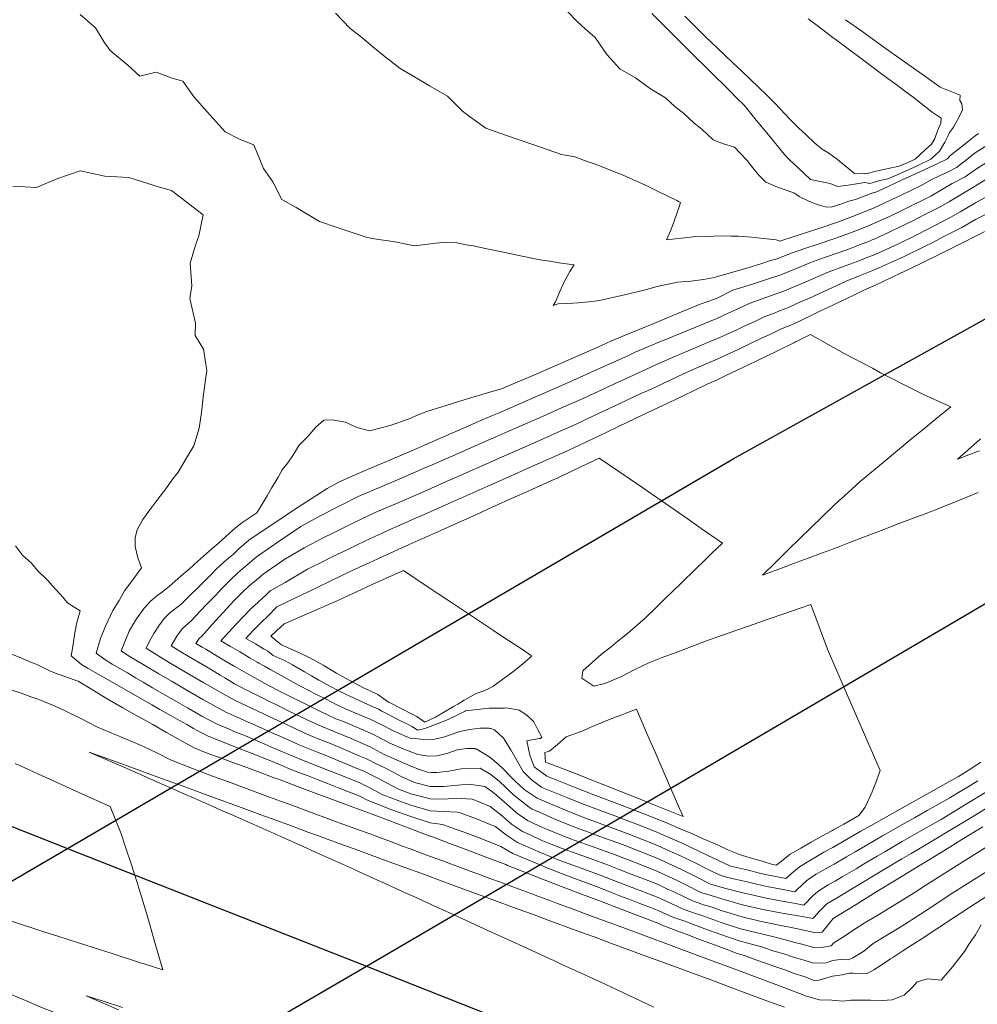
# Model space of a CAD drawing. Header units: inches. Extents: x 11351264 to 11356330, y 6702313 to 6706468.
# Tile 156 of 160: x 11355916 to 11356185, y 6705622 to 6705899. Entities that reach past the tile are written whole.
import ezdxf

# ---------------------------------------------------------------- set-up
doc = ezdxf.new("R2010")
doc.units = ezdxf.units.IN
doc.header["$MEASUREMENT"] = 0
doc.layers.add('Shumate_Contours_clip1', color=7, linetype='Continuous', lineweight=0)
doc.layers.add('Shumate_Streets_clip1', color=7, linetype='Continuous')

msp = doc.modelspace()

# ---------------------------------------------------------------- linework, layer by layer
at = {"layer": 'Shumate_Contours_clip1'}
for points, elevation in [([(11355932.57, 6705900.33), (11355936.81, 6705896.53), (11355939.32, 6705892.52), (11355940.99, 6705890.2), (11355945.93, 6705886.05), (11355949.31, 6705883.03), (11355953.93, 6705884.13), (11355958.36, 6705882.41), (11355961.38, 6705881.61), (11355964.61, 6705877.13), (11355968.18, 6705872.96), (11355973.29, 6705867.39), (11355977.27, 6705865.29), (11355981.35, 6705863.72), (11355984.1, 6705857.01), (11355986.63, 6705853.35), (11355989.18, 6705848.35), (11355993.23, 6705846.09), (11355999.82, 6705842.19), (11356004.75, 6705840.49), (11356013.19, 6705837.7), (11356015.76, 6705837.19), (11356020.44, 6705836.52), (11356026.44, 6705835.29), (11356030.26, 6705835.78), (11356032.39, 6705836.12), (11356035.83, 6705836.33), (11356038.35, 6705836.14), (11356040.99, 6705835.61), (11356043.06, 6705835.31), (11356046.77, 6705834.49), (11356051, 6705833.68), (11356056.77, 6705832.38), (11356059.88, 6705831.74), (11356062.36, 6705831.28), (11356064.52, 6705830.98), (11356067.66, 6705830.47), (11356071.32, 6705830.03), (11356070.13, 6705828.16), (11356068.64, 6705825.41), (11356067.35, 6705822.51), (11356066.11, 6705819.57), (11356065.41, 6705818.58), (11356066.84, 6705819.02), (11356069.51, 6705819.15), (11356072.48, 6705819.36), (11356075.45, 6705819.62), (11356078.42, 6705819.95), (11356085.52, 6705821.56), (11356090.97, 6705822.9), (11356094.64, 6705823.9), (11356100.35, 6705825.13), (11356104.11, 6705825.37), (11356107.66, 6705825.83), (11356110.75, 6705826.42), (11356111.28, 6705826.6), (11356111.35, 6705826.63), (11356115.58, 6705827.81), (11356119.84, 6705829.05), (11356124.1, 6705830.34), (11356126.26, 6705831.07), (11356128.34, 6705831.68), (11356132.27, 6705833.23), (11356134.54, 6705833.99), (11356136.45, 6705834.67), (11356139.37, 6705835.63), (11356145.14, 6705837.59), (11356150.47, 6705839.53), (11356153.11, 6705840.6), (11356155.69, 6705841.65), (11356160.11, 6705843.66), (11356163.43, 6705845.28), (11356166.62, 6705846.83), (11356169.49, 6705848.28), (11356171.5, 6705849.31), (11356175.05, 6705851.35), (11356177.51, 6705852.85), (11356181.22, 6705854.72), (11356184.05, 6705856.77), (11356189.85, 6705860.46)], 1376), ([(11356004.27, 6705900.72), (11356008.37, 6705896.41), (11356011.08, 6705894.29), (11356015.21, 6705890.89), (11356017.79, 6705888.78), (11356022.47, 6705885.1), (11356026.91, 6705882.5), (11356030.72, 6705880.23), (11356035.74, 6705877.34), (11356039.94, 6705873.15), (11356041.96, 6705871.7), (11356046.52, 6705868.4), (11356052.03, 6705866.45), (11356060.05, 6705863.72), (11356067.77, 6705861.02), (11356071.51, 6705860.31), (11356074.27, 6705859.26), (11356078.23, 6705857.88), (11356080.84, 6705856.82), (11356085.11, 6705855.14), (11356091.37, 6705852.4), (11356094.61, 6705850.82), (11356100.16, 6705848.1), (11356100.69, 6705847.75), (11356101.18, 6705847.54), (11356100.95, 6705846.56), (11356099.47, 6705842.24), (11356098.48, 6705839.76), (11356097.25, 6705836.98), (11356102.3, 6705837.6), (11356106.27, 6705838.05), (11356108.26, 6705837.92), (11356112.85, 6705838.1), (11356115.38, 6705838.07), (11356117.49, 6705838.07), (11356121.2, 6705837.77), (11356127.13, 6705837.14), (11356128.1, 6705837.06), (11356129.08, 6705836.62), (11356133.14, 6705837.93), (11356136.88, 6705839.14), (11356141.77, 6705840.75), (11356146.61, 6705842.4), (11356151.18, 6705844.22), (11356155.61, 6705846), (11356158.23, 6705847.21), (11356160.6, 6705848.31), (11356163.22, 6705849.53), (11356168.63, 6705852.2), (11356171.6, 6705853.86), (11356174.13, 6705855.1), (11356176.19, 6705856.05), (11356178.79, 6705857.3), (11356180.82, 6705858.91), (11356184.04, 6705861.43), (11356186.79, 6705863.25)], 1374), ([(11356069.24, 6705901.3), (11356072.2, 6705898.37), (11356074.45, 6705896.32), (11356077.26, 6705893.83), (11356080.54, 6705889.1), (11356084.21, 6705885.03), (11356088.58, 6705882.51), (11356092.76, 6705879.47), (11356097.02, 6705876.88), (11356099.73, 6705874.4), (11356102.08, 6705872.58), (11356105.08, 6705869.8), (11356107.17, 6705868.13), (11356110.39, 6705865.12), (11356113.34, 6705863.95), (11356116.39, 6705863), (11356118.02, 6705861.36), (11356119.92, 6705859.34), (11356121.58, 6705857.23), (11356123.09, 6705855.26), (11356125.16, 6705853.17), (11356128.49, 6705851.81), (11356130.87, 6705850.94), (11356133.23, 6705850.09), (11356134.56, 6705849.15), (11356137.45, 6705847.8), (11356139.89, 6705846.82), (11356141.83, 6705846.32), (11356143.5, 6705846.2), (11356146.51, 6705847.1), (11356148.55, 6705847.83), (11356150.34, 6705848.37), (11356153.11, 6705849.39), (11356155.24, 6705850.19), (11356155.43, 6705850.19), (11356155.89, 6705850.33), (11356158.49, 6705851.52), (11356161.11, 6705852.73), (11356163.72, 6705853.94), (11356165.98, 6705854.99), (11356168.6, 6705856.21), (11356170.86, 6705857.25), (11356173.48, 6705858.47), (11356176.07, 6705859.69), (11356176.3, 6705859.89), (11356176.8, 6705860.48), (11356179.92, 6705862.91), (11356182.16, 6705864.74), (11356184.03, 6705866.25), (11356184.93, 6705866.88)], 1372), ([(11356093.16, 6705900.57), (11356096.45, 6705897.29), (11356099.33, 6705894.42), (11356104.34, 6705889.44), (11356109.36, 6705884.45), (11356115.03, 6705878.86), (11356117.14, 6705876.75), (11356119.06, 6705874.8), (11356122.49, 6705870.67), (11356125.92, 6705866.53), (11356130.38, 6705861.1), (11356131.96, 6705859.44), (11356134.27, 6705857.22), (11356135.99, 6705855.62), (11356137.71, 6705854.01), (11356140.95, 6705853.28), (11356143.29, 6705852.87), (11356145.33, 6705852), (11356147.64, 6705852.28), (11356150.11, 6705852.68), (11356153.03, 6705853.14), (11356154.37, 6705852.83), (11356157.26, 6705853.67), (11356159.44, 6705854.17), (11356162.79, 6705855.6), (11356165.42, 6705856.79), (11356168.05, 6705857.99), (11356171.51, 6705859.69), (11356173.95, 6705861.95), (11356175.49, 6705864.44), (11356176.39, 6705866.32), (11356176.8, 6705867.21), (11356177.87, 6705868.66), (11356179.47, 6705871.53), (11356180.46, 6705873.57), (11356180.25, 6705875.26), (11356179.73, 6705876.14), (11356179.83, 6705877.64), (11356174.16, 6705879.91), (11356170.14, 6705882.76), (11356165.76, 6705885.88), (11356161.23, 6705889.11), (11356160.98, 6705889.29), (11356160.7, 6705889.49), (11356156.66, 6705892.38), (11356152.12, 6705895.62), (11356147.57, 6705898.86)], 1370), ([(11356102.39, 6705899.89), (11356105.24, 6705897.08), (11356108.08, 6705894.27), (11356113.55, 6705888.94), (11356116.04, 6705886.62), (11356118.32, 6705884.47), (11356120.79, 6705882.14), (11356123.24, 6705879.8), (11356125.37, 6705877.75), (11356127.75, 6705875.45), (11356131.9, 6705870.91), (11356134.37, 6705868.52), (11356136.51, 6705866.49), (11356138.95, 6705864.16), (11356140.98, 6705862.47), (11356142.86, 6705861.39), (11356145.32, 6705859.57), (11356147.47, 6705857.79), (11356150.13, 6705855.63), (11356152.73, 6705855.73), (11356153.28, 6705855.55), (11356156.21, 6705856.31), (11356159.16, 6705857), (11356162.69, 6705857.7), (11356164.86, 6705858.63), (11356167.14, 6705859.69), (11356169.96, 6705862.32), (11356171.73, 6705863.89), (11356172.7, 6705865.45), (11356173.43, 6705867.66), (11356174.36, 6705869.83), (11356174.44, 6705871.21), (11356171.94, 6705872.91), (11356166.6, 6705877.12), (11356164.15, 6705878.9), (11356162.05, 6705880.45), (11356159.5, 6705882.34), (11356156.95, 6705884.25), (11356154.58, 6705886.03), (11356151.97, 6705887.99), (11356147.2, 6705891.48), (11356143.62, 6705894.16), (11356139.62, 6705897.18), (11356137.07, 6705899.11)], 1368), ([(11355959.22, 6705707.52), (11355955.52, 6705709.64), (11355952.82, 6705711.2), (11355950.22, 6705712.75), (11355948.06, 6705714.01), (11355945.8, 6705715.33), (11355941.49, 6705717.85), (11355939.17, 6705719.28), (11355937.02, 6705720.87), (11355938.28, 6705724.98), (11355939.62, 6705728.45), (11355941.75, 6705732.93), (11355943.5, 6705735.7), (11355944.99, 6705738.43), (11355947.37, 6705741.52), (11355949.82, 6705744.83), (11355949.39, 6705745.94), (11355948.77, 6705747.66), (11355948.02, 6705750.9), (11355948.02, 6705753.41), (11355948.57, 6705755.56), (11355950.17, 6705758.47), (11355952.12, 6705761.19), (11355954.39, 6705764.14), (11355956.6, 6705767.11), (11355958.34, 6705769.54), (11355960.12, 6705771.74), (11355962.34, 6705775.56), (11355964.44, 6705779.1), (11355966, 6705784.1), (11355966.6, 6705788.55), (11355967.18, 6705793.64), (11355968.15, 6705800.29), (11355967.18, 6705806.28), (11355964.81, 6705810.16), (11355964.97, 6705813.61), (11355963.4, 6705820.5), (11355963.91, 6705824.05), (11355963.44, 6705830.43), (11355964.96, 6705835.55), (11355965.84, 6705838.16), (11355967.1, 6705844.03), (11355958.17, 6705850.84), (11355954.83, 6705851.78), (11355946.19, 6705854.57), (11355939.52, 6705854.93), (11355932.59, 6705856.36), (11355925.98, 6705854.14), (11355920.24, 6705851.7), (11355913.64, 6705852.13)], 1376), ([(11355963.47, 6705709.94), (11355963.01, 6705710.21), (11355958.35, 6705712.9), (11355954.65, 6705715.09), (11355950.2, 6705717.76), (11355946.15, 6705720.17), (11355944.04, 6705721.56), (11355946.35, 6705727.06), (11355947.32, 6705728.85), (11355948.36, 6705730.56), (11355950.51, 6705733.5), (11355950.7, 6705733.76), (11355952.23, 6705735.38), (11355953.97, 6705736.87), (11355955.73, 6705738.24), (11355957.51, 6705739.64), (11355959.24, 6705741.1), (11355960.96, 6705742.58), (11355962.67, 6705744.09), (11355964.19, 6705745.46), (11355964.64, 6705745.91), (11355966.31, 6705747.43), (11355968.04, 6705748.94), (11355969.59, 6705750.27), (11355971.34, 6705751.74), (11355974.48, 6705754.61), (11355976.18, 6705756.14), (11355977.93, 6705757.51), (11355982.15, 6705760.28), (11355983.65, 6705762.78), (11355985.05, 6705765.12), (11355986.31, 6705767.26), (11355988.18, 6705770.38), (11355989.3, 6705772.41), (11355990.92, 6705774.39), (11355992.29, 6705776.42), (11355994.09, 6705779.31), (11355996.52, 6705781.81), (11355998.73, 6705784.38), (11356001, 6705786.4), (11356003.3, 6705786.48), (11356007.09, 6705785.84), (11356010.23, 6705784.32), (11356013.82, 6705783.39), (11356019.62, 6705784.83), (11356024.99, 6705786.76), (11356027.05, 6705787.67), (11356029.91, 6705788.8), (11356035.94, 6705790.68), (11356041.95, 6705792.52), (11356045.74, 6705793.62), (11356047.96, 6705794.28), (11356050.94, 6705795.12), (11356054.17, 6705796.52), (11356059.98, 6705799.03), (11356065.99, 6705801.64), (11356072.01, 6705804.25), (11356078.02, 6705806.87), (11356081.63, 6705808.52), (11356085.05, 6705809.97), (11356093.69, 6705813.55), (11356099.76, 6705816), (11356106.31, 6705818.72), (11356108.34, 6705819.51), (11356111.34, 6705820.57), (11356115.95, 6705822.85), (11356121.47, 6705824.59), (11356125.67, 6705825.99), (11356129.38, 6705827.22), (11356135.16, 6705829.54), (11356137.53, 6705830.56), (11356141.68, 6705832.01), (11356145.83, 6705833.48), (11356148.73, 6705834.5), (11356151.48, 6705835.57), (11356154.31, 6705836.67), (11356155.05, 6705836.97), (11356155.78, 6705837.27), (11356157.02, 6705837.83), (11356159.69, 6705839.03), (11356162.79, 6705840.53), (11356166.28, 6705842.23), (11356169.53, 6705843.9), (11356174.39, 6705846.39), (11356176.79, 6705847.75), (11356179.1, 6705849.18), (11356181.45, 6705850.58), (11356183.49, 6705851.82), (11356183.81, 6705851.99), (11356184.06, 6705852.15), (11356187.49, 6705854.21)], 1378), ([(11355967.69, 6705712.35), (11355967.27, 6705712.59), (11355965.04, 6705713.9), (11355963.28, 6705714.93), (11355961.17, 6705716.15), (11355958.49, 6705717.74), (11355955.83, 6705719.34), (11355953.17, 6705720.95), (11355951.06, 6705722.26), (11355951.95, 6705724.13), (11355953.2, 6705726.39), (11355954.6, 6705728.56), (11355956.1, 6705730.68), (11355957.76, 6705732.22), (11355960.85, 6705734.6), (11355963.64, 6705737.34), (11355965.31, 6705738.97), (11355969.5, 6705743.16), (11355970.96, 6705744.65), (11355973.75, 6705747.17), (11355975.51, 6705748.64), (11355977.16, 6705750.19), (11355979.96, 6705752.69), (11355986.22, 6705756.89), (11355988.61, 6705758.47), (11355992.5, 6705761.04), (11355998.8, 6705765.13), (11356001.98, 6705767.19), (11356004.81, 6705768.71), (11356006, 6705769.32), (11356010.65, 6705771.33), (11356012.62, 6705772.17), (11356016.85, 6705773.99), (11356019.25, 6705775.01), (11356023.05, 6705776.65), (11356025.87, 6705777.86), (11356029.25, 6705779.31), (11356034.64, 6705781.68), (11356037.41, 6705782.88), (11356041.52, 6705784.66), (11356043.83, 6705785.66), (11356048.4, 6705787.65), (11356050.25, 6705788.45), (11356056.66, 6705791.24), (11356063.9, 6705794.4), (11356069.92, 6705797.05), (11356075.95, 6705799.7), (11356086.6, 6705804.56), (11356088.5, 6705805.45), (11356093, 6705807.37), (11356095.17, 6705808.25), (11356097.57, 6705809.25), (11356100.69, 6705810.53), (11356102.79, 6705811.38), (11356109.34, 6705814.1), (11356111.4, 6705814.96), (11356114.43, 6705816.28), (11356116.97, 6705817.43), (11356120.48, 6705819.13), (11356125.22, 6705820.79), (11356130.45, 6705822.67), (11356136.24, 6705825.14), (11356142.68, 6705827.95), (11356146.71, 6705829.47), (11356148.81, 6705830.2), (11356150.81, 6705830.96), (11356153.42, 6705831.96), (11356155.86, 6705832.92), (11356162.27, 6705835.8), (11356167.61, 6705838.44), (11356172.45, 6705840.96), (11356177.31, 6705843.46), (11356179.83, 6705844.9), (11356182.05, 6705846.22), (11356184.07, 6705847.45), (11356192.09, 6705851.83)], 1380), ([(11355971.86, 6705714.72), (11355970.34, 6705715.63), (11355967.54, 6705717.31), (11355963.98, 6705719.4), (11355961.31, 6705720.99), (11355958.07, 6705722.95), (11355959.71, 6705725.65), (11355961.18, 6705727.78), (11355963.83, 6705730.09), (11355966.39, 6705732.76), (11355968.06, 6705734.57), (11355970.55, 6705737.12), (11355972.36, 6705739.04), (11355974.71, 6705741.44), (11355976.85, 6705743.48), (11355979.46, 6705745.69), (11355981.96, 6705747.91), (11355986.01, 6705750.7), (11355988.17, 6705752.22), (11355994.5, 6705756.44), (11356000.14, 6705759.53), (11356005.86, 6705762.46), (11356010.66, 6705764.91), (11356017.31, 6705767.74), (11356023.03, 6705770.17), (11356029.23, 6705772.83), (11356031.47, 6705773.82), (11356038.71, 6705777), (11356042.45, 6705778.65), (11356046.33, 6705780.34), (11356049.3, 6705781.65), (11356052.74, 6705783.14), (11356056.15, 6705784.65), (11356059.15, 6705785.96), (11356061.79, 6705787.11), (11356065.55, 6705788.79), (11356067.82, 6705789.78), (11356071.94, 6705791.62), (11356073.85, 6705792.46), (11356082.7, 6705796.56), (11356084.52, 6705797.4), (11356095.3, 6705802.41), (11356099.77, 6705804.34), (11356103.34, 6705805.79), (11356105.61, 6705806.76), (11356108.84, 6705808.14), (11356111.45, 6705809.25), (11356114.33, 6705810.55), (11356117.02, 6705811.75), (11356118.87, 6705812.63), (11356121.93, 6705814.02), (11356124.92, 6705815.47), (11356127.36, 6705816.36), (11356129.52, 6705817.26), (11356131.54, 6705818), (11356135.1, 6705819.65), (11356137.26, 6705820.57), (11356141.44, 6705822.51), (11356147.72, 6705825.4), (11356151.65, 6705826.97), (11356155.94, 6705828.64), (11356158.84, 6705829.95), (11356163.86, 6705832.26), (11356169.97, 6705835.22), (11356171.88, 6705836.16), (11356175.39, 6705838), (11356180.24, 6705840.51), (11356184.08, 6705842.68), (11356187.06, 6705844.21)], 1382), ([(11355976.03, 6705717.11), (11355975.62, 6705717.34), (11355973.86, 6705718.37), (11355971.03, 6705720.07), (11355967.81, 6705722.03), (11355966.78, 6705722.63), (11355965.08, 6705723.65), (11355966, 6705725.03), (11355966.74, 6705725.71), (11355967.47, 6705726.51), (11355969.62, 6705728.93), (11355971.6, 6705731.07), (11355973.74, 6705733.44), (11355975.73, 6705735.56), (11355978.07, 6705737.91), (11355979.93, 6705739.68), (11355982.99, 6705742.26), (11355983.5, 6705742.68), (11355983.98, 6705743.09), (11355986.43, 6705744.82), (11355989.8, 6705747.12), (11355992.29, 6705748.58), (11355995.45, 6705750.48), (11355999.05, 6705752.38), (11356001.16, 6705753.45), (11356003.36, 6705754.52), (11356006.9, 6705756.28), (11356011.69, 6705758.65), (11356015.41, 6705760.43), (11356022.06, 6705763.26), (11356029.21, 6705766.33), (11356034.86, 6705768.83), (11356039.28, 6705770.79), (11356048.17, 6705774.72), (11356050.23, 6705775.64), (11356055.24, 6705777.84), (11356061.64, 6705780.67), (11356065.7, 6705782.48), (11356068.02, 6705783.53), (11356071.75, 6705785.18), (11356076.97, 6705787.64), (11356082.43, 6705790.18), (11356089.51, 6705793.52), (11356093.13, 6705795.2), (11356102.02, 6705799.41), (11356106.45, 6705801.36), (11356111.51, 6705803.51), (11356115.35, 6705805.27), (11356117.44, 6705806.23), (11356124, 6705809.36), (11356126.27, 6705810.46), (11356129.29, 6705811.89), (11356132.64, 6705813.27), (11356138.34, 6705815.95), (11356140.39, 6705816.97), (11356144.03, 6705818.66), (11356146.55, 6705819.92), (11356149.71, 6705821.4), (11356152.68, 6705822.88), (11356156.03, 6705824.3), (11356163.04, 6705827.61), (11356165.28, 6705828.71), (11356170.05, 6705831), (11356173.32, 6705832.62), (11356177.06, 6705834.46), (11356181.23, 6705836.52), (11356183.2, 6705837.53), (11356184.09, 6705838.02), (11356189.1, 6705840.47)], 1384), ([(11355980.29, 6705719.53), (11355980.03, 6705719.69), (11355977.38, 6705721.24), (11355974.74, 6705722.8), (11355972.09, 6705724.35), (11355976.47, 6705729.17), (11355980.5, 6705733.38), (11355984.8, 6705737.31), (11355985.95, 6705738.4), (11355990.11, 6705740.79), (11355996.45, 6705744.5), (11356000.99, 6705746.77), (11356003.33, 6705747.93), (11356007.93, 6705750.15), (11356010.03, 6705751.14), (11356012.73, 6705752.45), (11356015.1, 6705753.54), (11356017.55, 6705754.72), (11356020.18, 6705755.93), (11356023, 6705757.13), (11356026.8, 6705758.78), (11356029.2, 6705759.81), (11356036.15, 6705762.91), (11356038.68, 6705764.03), (11356047.07, 6705767.77), (11356055.35, 6705771.47), (11356057.97, 6705772.64), (11356064.13, 6705775.39), (11356069.63, 6705777.87), (11356080.33, 6705782.92), (11356083.81, 6705784.59), (11356091.04, 6705788), (11356096.25, 6705790.5), (11356101.76, 6705793.11), (11356108.67, 6705796.43), (11356111.56, 6705797.73), (11356113.77, 6705798.8), (11356117.13, 6705800.38), (11356120.32, 6705801.93), (11356122.7, 6705803.07), (11356128.27, 6705805.78), (11356133.24, 6705808.22), (11356133.56, 6705808.37), (11356133.77, 6705808.46), (11356137.7, 6705810.4), (11356142.66, 6705807.58), (11356147.16, 6705805.1), (11356155.14, 6705800.92), (11356157.42, 6705799.65), (11356166.82, 6705794.91), (11356169.69, 6705793.5), (11356177.2, 6705790.13), (11356172.76, 6705786.54), (11356169.94, 6705784.21), (11356165.69, 6705780.75), (11356158.69, 6705774.95), (11356151.73, 6705769.15), (11356148.35, 6705766.08), (11356144.7, 6705762.73), (11356140.7, 6705758.92), (11356137.89, 6705756.19), (11356134.73, 6705753.12), (11356131.52, 6705749.98), (11356127.86, 6705746.41), (11356124.21, 6705742.84), (11356130.36, 6705745.1), (11356132.96, 6705746.07), (11356137.06, 6705747.58), (11356141.15, 6705749.11), (11356145.24, 6705750.63), (11356148.48, 6705751.89), (11356152.91, 6705753.58), (11356158.3, 6705755.65), (11356162.37, 6705757.24), (11356166.82, 6705758.89), (11356170.69, 6705760.37), (11356172.57, 6705761.08), (11356178.03, 6705763.18), (11356184.85, 6705766.05)], 1386), ([(11356185.53, 6705781.07), (11356181.92, 6705777.92), (11356179.04, 6705775.41), (11356181.45, 6705776.3), (11356185.26, 6705777.7)], 1384), ([(11355984.47, 6705721.92), (11355984.05, 6705722.15), (11355981.76, 6705723.49), (11355979.1, 6705725.05), (11355981.08, 6705727.16), (11355983.45, 6705729.58), (11355985.24, 6705731.32), (11355987.83, 6705733.92), (11355993.09, 6705736.48), (11355998.58, 6705739.03), (11356003.2, 6705741.33), (11356008.95, 6705744.08), (11356013.77, 6705746.32), (11356018.59, 6705748.54), (11356024.94, 6705751.43), (11356029.18, 6705753.28), (11356033.06, 6705755.02), (11356038.66, 6705757.52), (11356043.93, 6705759.9), (11356048.14, 6705761.78), (11356054.79, 6705764.78), (11356057.61, 6705766.04), (11356065.63, 6705769.66), (11356066.62, 6705770.1), (11356067.5, 6705770.5), (11356078.36, 6705775.69), (11356087.07, 6705769.77), (11356090.65, 6705767.35), (11356095.75, 6705763.82), (11356103.13, 6705758.72), (11356106.99, 6705755.96), (11356112.98, 6705751.83), (11356110.01, 6705748.97), (11356107.91, 6705746.93), (11356105.59, 6705744.68), (11356101.17, 6705740.4), (11356096.76, 6705736.11), (11356094.06, 6705733.44), (11356091.31, 6705730.72), (11356086.35, 6705726.38), (11356083.73, 6705724.38), (11356081.73, 6705722.71), (11356078.98, 6705720.58), (11356073.8, 6705715.92), (11356073.45, 6705713.84), (11356076.91, 6705711.63), (11356079.91, 6705712.34), (11356084.49, 6705714.29), (11356088.39, 6705716.34), (11356092.27, 6705718.21), (11356096.55, 6705719.83), (11356099.27, 6705720.84), (11356104.16, 6705722.69), (11356108.24, 6705724.23), (11356111.41, 6705725.35), (11356117.04, 6705727.35), (11356121.89, 6705729.04), (11356125.82, 6705730.41), (11356130.56, 6705732.05), (11356134.59, 6705733.44), (11356137.85, 6705734.56), (11356142.52, 6705722.02), (11356147.22, 6705711.15), (11356151.95, 6705700.23), (11356157.29, 6705687.95), (11356156.31, 6705685), (11356155.1, 6705681.92), (11356153.1, 6705677.6), (11356151.36, 6705675.32), (11356147.07, 6705672.91), (11356144.17, 6705671.29), (11356143.73, 6705671.03), (11356143.5, 6705670.9), (11356140.95, 6705669.47), (11356137.96, 6705667.79), (11356134.98, 6705666.09), (11356132, 6705664.39), (11356131.53, 6705664.04), (11356128.22, 6705661.35), (11356127.05, 6705661.58), (11356124.14, 6705662.46), (11356120.83, 6705663.45), (11356118.67, 6705664.05), (11356117.83, 6705664.38)], 1388), ([(11355954.96, 6705705.08), (11355954.48, 6705705.35), (11355952.68, 6705706.37), (11355950.24, 6705707.77), (11355945.46, 6705710.51), (11355941.11, 6705713), (11355936.76, 6705715.5), (11355934.83, 6705716.62), (11355932.94, 6705717.76), (11355930, 6705720.17), (11355930.42, 6705722.2), (11355931.01, 6705726.66), (11355931.62, 6705729.54), (11355932.58, 6705732.81), (11355928.99, 6705735.01), (11355928.33, 6705735.8), (11355927.85, 6705736.4), (11355924.74, 6705739.78), (11355923.38, 6705741.44), (11355920.59, 6705744.15), (11355918.86, 6705746.19), (11355916.35, 6705748.46), (11355914.35, 6705751.01)], 1374), ([(11355988.14, 6705724.01), (11355986.08, 6705725.71), (11355987.79, 6705727.31), (11355989.85, 6705729.1), (11355994.8, 6705731.29), (11355999.78, 6705733.43), (11356002.28, 6705734.57), (11356004.73, 6705735.64), (11356007.91, 6705737.09), (11356009.96, 6705738.07), (11356014.78, 6705740.26), (11356019.37, 6705742.33), (11356023.36, 6705744.13), (11356029.44, 6705740.05), (11356036.83, 6705735.13), (11356044.21, 6705730.23), (11356048.63, 6705727.3), (11356051.59, 6705725.34), (11356056.78, 6705721.92), (11356059.09, 6705720.38), (11356059.47, 6705720.14), (11356059.12, 6705719.83), (11356058.99, 6705719.71), (11356056.82, 6705717.77), (11356054.1, 6705715.68), (11356051.27, 6705713.59), (11356048.5, 6705711.5), (11356046.22, 6705710.38), (11356045.49, 6705710.15), (11356043.78, 6705709.61), (11356040.39, 6705707.66), (11356038.63, 6705706.62), (11356037.42, 6705705.91), (11356032.39, 6705702.93), (11356029.38, 6705701.5), (11356028.71, 6705701.97)], 1390), ([(11356028.71, 6705701.97), (11356027.09, 6705703.1), (11356025.11, 6705704.15), (11356023.81, 6705704.83), (11356022.01, 6705705.71), (11356019.97, 6705706.72), (11356019.46, 6705707.02), (11356019.19, 6705707.17), (11356016.15, 6705709.25), (11356014.04, 6705710.29), (11356012.15, 6705711.18), (11356009.5, 6705712.59), (11356007.07, 6705713.89), (11356004.61, 6705715.28), (11356000.81, 6705717.51), (11355997.1, 6705719.63), (11355994.19, 6705720.99), (11355991.78, 6705721.99), (11355989.14, 6705723.2), (11355988.14, 6705724.01)], 1390), ([(11355950.25, 6705702.39), (11355948.61, 6705703.16), (11355944.37, 6705705.63), (11355940.16, 6705708.11), (11355935.97, 6705710.6), (11355931.99, 6705712.99), (11355931.86, 6705713.06), (11355928.54, 6705714.28), (11355925.04, 6705715.44), (11355922.28, 6705716.81), (11355920.16, 6705717.77), (11355918.9, 6705718.3), (11355915.83, 6705719.55), (11355912.75, 6705720.79)], 1372), ([(11356025.73, 6705700.28), (11356025.11, 6705700.65), (11356021.62, 6705702.35), (11356018.65, 6705703.97), (11356017.34, 6705704.57), (11356016.41, 6705705.13), (11356012.56, 6705706.85), (11356009.51, 6705708.22), (11356006.93, 6705709.47), (11356004.65, 6705710.63), (11356001.86, 6705712.13), (11355999.63, 6705713.35), (11355997.55, 6705714.52), (11355995.53, 6705715.68), (11355992.16, 6705717.61), (11355990.14, 6705718.76), (11355986.76, 6705720.28), (11355985.29, 6705721.47), (11355984.47, 6705721.92)], 1388), ([(11356022.28, 6705698.32), (11356020.13, 6705699.29), (11356018.22, 6705700.29), (11356015.91, 6705701.47), (11356014.19, 6705702.23), (11356009.75, 6705704.18), (11356007.07, 6705705.31), (11356004.46, 6705706.51), (11356001.63, 6705707.95), (11355999.35, 6705709.08), (11355996.39, 6705710.58), (11355992.9, 6705712.46), (11355990.07, 6705714.05), (11355986.12, 6705716.23), (11355984.29, 6705717.26), (11355982.77, 6705718.09), (11355982.32, 6705718.35), (11355980.29, 6705719.53)], 1386), ([(11356014.9, 6705694.13), (11356013.99, 6705694.62), (11356011.88, 6705695.51), (11356008.66, 6705696.94), (11356006.67, 6705697.77), (11356003.62, 6705698.99), (11355999.57, 6705700.66), (11355996.52, 6705702.12), (11355994.38, 6705703.13), (11355991.37, 6705704.55), (11355989.2, 6705705.62), (11355984.06, 6705708.14), (11355979.38, 6705710.47), (11355978.94, 6705710.7), (11355978.87, 6705710.74), (11355978.27, 6705711.06), (11355975.95, 6705712.32), (11355973.15, 6705713.95), (11355971.86, 6705714.72)], 1382), ([(11356018.48, 6705696.16), (11356017.25, 6705696.82), (11356014.95, 6705698.04), (11356010.47, 6705700.02), (11356006.5, 6705701.67), (11356004.41, 6705702.5), (11356002, 6705703.57), (11355999.84, 6705704.61), (11355996.86, 6705706.1), (11355994.59, 6705707.24), (11355991.73, 6705708.65), (11355987.99, 6705710.53), (11355984.45, 6705712.41), (11355981.6, 6705713.96), (11355980.58, 6705714.51), (11355976.03, 6705717.11)], 1384), ([(11356011.16, 6705692), (11356008.13, 6705693.28), (11356002.84, 6705695.49), (11355999.85, 6705696.66), (11355997.14, 6705697.75), (11355995.32, 6705698.58), (11355991.92, 6705700.18), (11355989.52, 6705701.31), (11355986.69, 6705702.6), (11355982.63, 6705704.5), (11355980.64, 6705705.48), (11355976.32, 6705707.5), (11355972.53, 6705709.53), (11355970.07, 6705710.97), (11355967.69, 6705712.35)], 1380), ([(11355942.52, 6705697.99), (11355937.22, 6705700.24), (11355932.88, 6705702.43), (11355928.29, 6705704.73), (11355925.54, 6705706.01), (11355922.55, 6705707.26), (11355920.89, 6705707.89), (11355919.01, 6705708.57), (11355916.25, 6705709.54), (11355913.47, 6705710.5)], 1370), ([(11356007.28, 6705689.8), (11356006.72, 6705690.04), (11356004.3, 6705691), (11356001.35, 6705692.23), (11355998.96, 6705693.18), (11355994.72, 6705694.85), (11355991.38, 6705696.38), (11355989.45, 6705697.22), (11355986.51, 6705698.53), (11355982.58, 6705700.34), (11355978.91, 6705701.91), (11355977.09, 6705702.76), (11355973.68, 6705704.26), (11355969.88, 6705706.28), (11355966.99, 6705707.89), (11355963.47, 6705709.94)], 1378), ([(11356003.35, 6705687.57), (11356000.45, 6705688.72), (11355995.05, 6705690.86), (11355992.29, 6705691.94), (11355986.98, 6705694.26), (11355984.45, 6705695.38), (11355981.64, 6705696.51), (11355979.03, 6705697.64), (11355976.32, 6705698.74), (11355973.6, 6705699.93), (11355971.01, 6705700.98), (11355966.72, 6705703.21), (11355962.74, 6705705.5), (11355959.41, 6705707.41), (11355959.22, 6705707.52)], 1376), ([(11355999.4, 6705685.32), (11355996.56, 6705686.41), (11355994.01, 6705687.42), (11355991.11, 6705688.52), (11355989.85, 6705689.02), (11355986.27, 6705690.56), (11355980.9, 6705692.68), (11355975.53, 6705694.81), (11355968.29, 6705697.65), (11355966.46, 6705698.58), (11355964.4, 6705699.73), (11355962.47, 6705700.84), (11355960.49, 6705701.94), (11355958.47, 6705703.1), (11355956.58, 6705704.15), (11355954.96, 6705705.08)], 1374), ([(11356060.81, 6705688.42), (11356060.12, 6705688.94), (11356058.84, 6705692.22), (11356058.02, 6705696.25), (11356061.64, 6705696.89), (11356061.85, 6705696.91), (11356062.23, 6705697.32), (11356061.03, 6705699.53), (11356059.99, 6705701.61), (11356059.43, 6705702.19), (11356058.03, 6705703.52), (11356055.9, 6705704.93), (11356052.29, 6705705.57), (11356051.81, 6705705.47), (11356049.58, 6705705.45), (11356047.44, 6705705.44), (11356044.07, 6705705.05), (11356040.83, 6705704.69), (11356040.68, 6705704.62), (11356038.44, 6705703.49), (11356036.29, 6705702.41), (11356036.09, 6705702.33), (11356034.06, 6705701.55), (11356031.64, 6705700.55), (11356029.41, 6705699.76), (11356027.45, 6705699.27), (11356025.73, 6705700.28)], 1388), ([(11356063.75, 6705690.12), (11356063.31, 6705690.26), (11356063.08, 6705693.04), (11356064.38, 6705693.34), (11356066.66, 6705695.29), (11356069.12, 6705697.36), (11356073.27, 6705698.94), (11356076.01, 6705700.09), (11356080.04, 6705701.81), (11356083.14, 6705703.03), (11356085, 6705703.65), (11356085.82, 6705704.04), (11356088.85, 6705705.14), (11356091.79, 6705698.36), (11356094.08, 6705693.09), (11356096.37, 6705687.83), (11356100.96, 6705677.31), (11356101.98, 6705674.99)], 1390), ([(11355995.14, 6705682.9), (11355993.56, 6705683.49), (11355988.26, 6705685.46), (11355986.77, 6705686), (11355982.89, 6705687.45), (11355977.58, 6705689.41), (11355975.64, 6705690.12), (11355972.28, 6705691.36), (11355970.05, 6705692.16), (11355966.98, 6705693.3), (11355964.55, 6705694.3), (11355960.68, 6705696.47), (11355956.82, 6705698.65), (11355952.96, 6705700.82), (11355950.27, 6705702.38), (11355950.25, 6705702.39)], 1372), ([(11355988.87, 6705679.34), (11355985.78, 6705680.48), (11355980.23, 6705682.52), (11355974.95, 6705684.45), (11355969.68, 6705686.32), (11355964.09, 6705688.48), (11355957.88, 6705690.97), (11355954.3, 6705692.77), (11355950.3, 6705694.7), (11355943.93, 6705697.39), (11355942.52, 6705697.99)], 1370), ([(11356057.92, 6705686.76), (11356057.01, 6705687.64), (11356056.64, 6705688.29), (11356055.76, 6705689.77), (11356053.5, 6705693.79), (11356051.46, 6705697.01), (11356048.92, 6705699.37), (11356047.89, 6705699.75), (11356047.75, 6705699.78), (11356047.46, 6705699.8), (11356044.83, 6705699.85), (11356042.07, 6705699.44), (11356039.21, 6705698.86), (11356034.58, 6705697.35), (11356032.16, 6705696.77), (11356029.7, 6705696.53), (11356025.94, 6705697.01), (11356025.43, 6705696.95), (11356025.11, 6705697.11), (11356023.86, 6705697.6), (11356022.28, 6705698.32)], 1386), ([(11356054.8, 6705684.96), (11356053.55, 6705686.2), (11356051.48, 6705688.3), (11356050, 6705689.76), (11356047.68, 6705691.67), (11356043.82, 6705693.98), (11356043.66, 6705694.05), (11356043.47, 6705694.07), (11356043.34, 6705694.08), (11356041.09, 6705694.16), (11356038.43, 6705693.75), (11356035.55, 6705692.74), (11356032.79, 6705692.03), (11356030.46, 6705691.97), (11356027.4, 6705692.45), (11356024.99, 6705693.4), (11356023.02, 6705694.12), (11356019.55, 6705695.59), (11356018.48, 6705696.16)], 1384), ([(11355982.58, 6705675.77), (11355977.77, 6705677.53), (11355973.67, 6705679.02), (11355972.31, 6705679.52), (11355966.77, 6705681.55), (11355961.23, 6705683.59), (11355955.69, 6705685.62), (11355950.77, 6705687.41), (11355950.33, 6705687.61), (11355943.96, 6705689.92), (11355937.71, 6705692.16), (11355935.05, 6705693.12), (11355937.87, 6705691.88), (11355943.96, 6705689.21), (11355950.33, 6705686.41), (11355954.26, 6705684.69), (11355959.4, 6705682.43), (11355961.52, 6705681.5), (11355964.53, 6705680.17), (11355967.11, 6705679.03), (11355969.66, 6705677.91), (11355972.48, 6705676.65), (11355974.56, 6705675.74), (11355979.03, 6705673.76)], 1368), ([(11356051.98, 6705683.33), (11356050.34, 6705684.86), (11356047.97, 6705686.84), (11356044.89, 6705688.6), (11356039.57, 6705688.4), (11356036.17, 6705687.72), (11356032.77, 6705687.41), (11356031.22, 6705687.38), (11356030.15, 6705687.48), (11356027.86, 6705688.23), (11356025.88, 6705688.94), (11356023.25, 6705690.11), (11356020.61, 6705691.27), (11356017.98, 6705692.46), (11356014.9, 6705694.13)], 1382), ([(11355914.26, 6705689.94), (11355916.96, 6705688.73), (11355922.08, 6705686.39), (11355922.15, 6705686.36)], 1370), ([(11356044.63, 6705679.1), (11356042.66, 6705679.92), (11356038.25, 6705680.19), (11356034.7, 6705679.88), (11356030.84, 6705679.96), (11356027.7, 6705680.8), (11356025.46, 6705681.4), (11356021.8, 6705682.75), (11356018.8, 6705684.38), (11356016.03, 6705685.86), (11356012.09, 6705687.83), (11356009.62, 6705688.82), (11356007.28, 6705689.8)], 1378), ([(11356048.85, 6705681.53), (11356048.1, 6705682.16), (11356046.48, 6705683.26), (11356046.23, 6705683.4), (11356041.86, 6705684.06), (11356037.49, 6705683.75), (11356034.7, 6705683.43), (11356030.84, 6705683.47), (11356026.49, 6705684.57), (11356022.74, 6705686.25), (11356020.86, 6705687.3), (11356018.31, 6705688.55), (11356015.72, 6705689.79), (11356013.03, 6705691.21), (11356011.16, 6705692)], 1380), ([(11356101.98, 6705674.99), (11356093.54, 6705678.4), (11356093.29, 6705678.5), (11356092.65, 6705678.74), (11356086.31, 6705681.29), (11356079.25, 6705684.1), (11356077.23, 6705684.86), (11356072.17, 6705686.88), (11356069.49, 6705687.92), (11356065.1, 6705689.67), (11356063.75, 6705690.12)], 1390), ([(11356185.57, 6705690.31), (11356182.34, 6705688.11), (11356179.31, 6705686.28), (11356176.39, 6705684.65), (11356172.92, 6705682.71), (11356170.4, 6705681.3), (11356166.54, 6705679.12), (11356164.42, 6705677.94), (11356158.44, 6705674.57), (11356154.78, 6705672.5), (11356151.9, 6705670.86), (11356149.02, 6705669.22), (11356144.05, 6705666.33), (11356141.46, 6705664.96), (11356138.25, 6705663.07), (11356134.64, 6705660.86), (11356132.37, 6705658.98), (11356130.77, 6705657.6), (11356127.53, 6705658.24), (11356125.01, 6705658.77), (11356123.03, 6705659.22), (11356120.35, 6705659.93), (11356115.27, 6705661.04), (11356113.46, 6705661.91)], 1386), ([(11356039.29, 6705676.02), (11356038.59, 6705676.27), (11356034.7, 6705676.43), (11356030.84, 6705676.6), (11356025.45, 6705678.18), (11356023.09, 6705679.02), (11356020.07, 6705680.14), (11356017.58, 6705681.12), (11356013.78, 6705683.2), (11356011.14, 6705684.45), (11356005.76, 6705686.61), (11356003.35, 6705687.57)], 1376), ([(11356117.83, 6705664.38), (11356114.49, 6705665.7), (11356111.64, 6705667.09), (11356107.58, 6705668.71), (11356104.62, 6705670.13), (11356100.66, 6705671.72), (11356097.54, 6705673.12), (11356093.74, 6705674.65), (11356091.2, 6705675.65), (11356084.78, 6705678.1), (11356076.88, 6705681.14), (11356070.69, 6705683.51), (11356063.62, 6705686.32), (11356060.81, 6705688.42)], 1388), ([(11355922.15, 6705686.36), (11355925.22, 6705684.97), (11355931.97, 6705681.89), (11355940.93, 6705677.81), (11355943.96, 6705670.43), (11355945.42, 6705666.13), (11355946.82, 6705662.02), (11355948.56, 6705656.45)], 1370), ([(11356033.73, 6705672.82), (11356030.84, 6705673.22), (11356025.45, 6705674.98), (11356020.07, 6705676.92), (11356013.43, 6705679.52), (11356011.49, 6705680.5), (11356010.2, 6705681.1), (11356007.43, 6705682.16), (11356004.81, 6705683.21), (11356002, 6705684.29), (11355999.41, 6705685.32), (11355999.4, 6705685.32)], 1374), ([(11356109.74, 6705659.79), (11356108.01, 6705660.62), (11356105.68, 6705661.81), (11356101.07, 6705664.02), (11356098.88, 6705665.04), (11356094.14, 6705667.17), (11356087.02, 6705669.96), (11356082.45, 6705671.63), (11356079.11, 6705672.87), (11356074.28, 6705674.65), (11356068.89, 6705676.8), (11356060.93, 6705680.19), (11356057.3, 6705682.63), (11356055.76, 6705684), (11356054.8, 6705684.96)], 1384), ([(11356113.46, 6705661.91), (11356108.48, 6705664.29), (11356101.67, 6705667.51), (11356093.94, 6705670.9), (11356089.11, 6705672.81), (11356082.76, 6705675.18), (11356076.71, 6705677.44), (11356073.19, 6705678.81), (11356069.29, 6705680.34), (11356062.26, 6705683.21), (11356059.26, 6705685.44), (11356057.92, 6705686.76)], 1386), ([(11356184.77, 6705685.02), (11356182.79, 6705683.81), (11356178.87, 6705681.45), (11356176.88, 6705680.25), (11356172.9, 6705678.02), (11356170.49, 6705676.66), (11356166.93, 6705674.65), (11356164.09, 6705673.03), (11356160.97, 6705671.26), (11356157.99, 6705669.56), (11356153.83, 6705667.17), (11356150.28, 6705665.07), (11356147.83, 6705663.65), (11356144.37, 6705661.62), (11356141.28, 6705659.95), (11356139.37, 6705658.82), (11356137.21, 6705657.41), (11356135.6, 6705656.03), (11356133.7, 6705654.23), (11356133.32, 6705653.86), (11356132.82, 6705653.96), (11356130.54, 6705654.39), (11356128, 6705654.88), (11356125.46, 6705655.38), (11356122.95, 6705655.92), (11356119.9, 6705656.62), (11356116.6, 6705657.38), (11356114.4, 6705657.87), (11356112.4, 6705658.5), (11356109.74, 6705659.79)], 1384), ([(11356029.13, 6705670.17), (11356025.45, 6705671.56), (11356019.56, 6705673.82), (11356014.55, 6705675.69), (11356009.48, 6705677.57), (11356009, 6705677.75), (11356004.16, 6705679.55), (11355998.86, 6705681.52), (11355995.14, 6705682.9)], 1372), ([(11356102.72, 6705655.8), (11356100.28, 6705657.03), (11356094.54, 6705659.7), (11356088.25, 6705662.15), (11356082.83, 6705664.26), (11356080.32, 6705665.17), (11356076.44, 6705666.58), (11356073.25, 6705667.72), (11356070.05, 6705668.88), (11356066.39, 6705670.32), (11356063.78, 6705671.37), (11356061.25, 6705672.51), (11356058.18, 6705673.93), (11356055.11, 6705676.01), (11356053.17, 6705677.83), (11356048.85, 6705681.53)], 1380), ([(11356106.19, 6705657.77), (11356101.27, 6705660.23), (11356094.34, 6705663.43), (11356088.96, 6705665.54), (11356084.93, 6705667.11), (11356082.02, 6705668.17), (11356078.54, 6705669.43), (11356074.29, 6705670.96), (11356072.15, 6705671.75), (11356065.9, 6705674.26), (11356061.58, 6705676.21), (11356059.56, 6705677.08), (11356058.66, 6705677.61), (11356054.41, 6705681.02), (11356052.65, 6705682.7), (11356051.98, 6705683.33)], 1382), ([(11356187.19, 6705681.93), (11356181.3, 6705678.35), (11356174.46, 6705674.22), (11356169.43, 6705671.37), (11356163.49, 6705667.96), (11356161.46, 6705666.79), (11356158.62, 6705665.13), (11356156.51, 6705663.87), (11356152.66, 6705661.59), (11356150.6, 6705660.36), (11356146.67, 6705658.06), (11356144.69, 6705656.87), (11356142.68, 6705655.78), (11356139.78, 6705653.96), (11356138.5, 6705652.81), (11356135.87, 6705650.12), (11356133.09, 6705650.63), (11356130.79, 6705651.05), (11356125.27, 6705652.1), (11356120.87, 6705653.06), (11356119.46, 6705653.38), (11356113.97, 6705654.76), (11356109.63, 6705656.05), (11356106.19, 6705657.77)], 1382), ([(11356023.12, 6705666.71), (11356019.71, 6705667.97), (11356012.91, 6705670.48), (11356007.39, 6705672.52), (11356002.78, 6705674.21), (11355997.22, 6705676.27), (11355991.31, 6705678.45), (11355988.87, 6705679.34)], 1370), ([(11356099.3, 6705653.86), (11356097.59, 6705654.65), (11356094.74, 6705655.98), (11356091.57, 6705657.2), (11356089.36, 6705658.06), (11356086.16, 6705659.3), (11356083.99, 6705660.15), (11356080.74, 6705661.41), (11356076.13, 6705663.08), (11356072.2, 6705664.51), (11356067.96, 6705666.04), (11356064.38, 6705667.44), (11356062.08, 6705668.41), (11356058.8, 6705669.92), (11356056.81, 6705670.81), (11356053.72, 6705672.87), (11356051.18, 6705675.14), (11356047.74, 6705677.81), (11356044.63, 6705679.1)], 1378), ([(11356189.61, 6705678.85), (11356183.72, 6705675.25), (11356177.93, 6705671.72), (11356172.01, 6705668.14), (11356166.01, 6705664.65), (11356163.38, 6705663.11), (11356156.83, 6705659.16), (11356150.92, 6705655.61), (11356145.02, 6705652.07), (11356142.35, 6705650.53), (11356140.35, 6705648.5), (11356138.78, 6705646.75), (11356138.42, 6705646.38), (11356134.38, 6705647.12), (11356130.87, 6705647.72), (11356128.74, 6705648.09), (11356123.96, 6705648.97), (11356119.02, 6705650.12), (11356118.3, 6705650.34), (11356115.75, 6705651.09), (11356112.78, 6705651.92), (11356109.86, 6705652.8), (11356106.96, 6705653.68), (11356102.72, 6705655.8)], 1380), ([(11356095.78, 6705651.87), (11356094.94, 6705652.25), (11356089.56, 6705654.33), (11356084.19, 6705656.41), (11356078.64, 6705658.55), (11356072.26, 6705660.88), (11356067.34, 6705662.67), (11356061.9, 6705664.92), (11356055.45, 6705667.72), (11356052.37, 6705669.79), (11356049.29, 6705672.08), (11356043.87, 6705674.37), (11356039.29, 6705676.02)], 1376), ([(11355979.03, 6705673.76), (11355979.65, 6705673.48), (11355984.73, 6705671.23), (11355989.8, 6705668.98), (11355994.35, 6705666.93), (11355996.26, 6705666.08), (11355999.87, 6705664.47), (11356004.58, 6705662.37), (11356009.6, 6705660.12), (11356010.77, 6705659.59)], 1368), ([(11356017, 6705663.17), (11356016.33, 6705663.42), (11356013.71, 6705664.38), (11356010.81, 6705665.44), (11356007.98, 6705666.47), (11356005.29, 6705667.46), (11356002.26, 6705668.57), (11355999.77, 6705669.48), (11355996.53, 6705670.66), (11355994.35, 6705671.47), (11355990.86, 6705672.74), (11355988.82, 6705673.49), (11355983.3, 6705675.51), (11355982.58, 6705675.77)], 1368), ([(11356092.03, 6705649.74), (11356089.76, 6705650.61), (11356087.4, 6705651.52), (11356084.39, 6705652.68), (11356081.97, 6705653.61), (11356079.01, 6705654.75), (11356076.54, 6705655.69), (11356070.21, 6705658.03), (11356064.85, 6705660.14), (11356059.72, 6705662.25), (11356054.07, 6705664.59), (11356050.78, 6705666.55), (11356045.39, 6705668.73), (11356040.16, 6705670.7), (11356037.68, 6705671.59), (11356034.61, 6705672.7), (11356033.73, 6705672.82)], 1374), ([(11356186.17, 6705672.14), (11356180.29, 6705668.54), (11356174.41, 6705664.94), (11356169.52, 6705661.93), (11356168.53, 6705661.36), (11356168.09, 6705661.1), (11356162.24, 6705657.51), (11356156.38, 6705653.93), (11356150.53, 6705650.34), (11356145.35, 6705647.15), (11356145.01, 6705646.97), (11356144.12, 6705646.32), (11356140.99, 6705642.55), (11356138.76, 6705642.43), (11356134.2, 6705643.49), (11356128.46, 6705644.6), (11356123.5, 6705645.61), (11356118.57, 6705646.82), (11356112.66, 6705648.65), (11356110.07, 6705649.52), (11356107.68, 6705650.25), (11356104.37, 6705651.39), (11356101.67, 6705652.77), (11356099.3, 6705653.86)], 1378), ([(11356088.21, 6705647.57), (11356084.58, 6705648.95), (11356079.21, 6705651.01), (11356074.44, 6705652.84), (11356073.11, 6705653.33), (11356067.8, 6705655.37), (11356062.47, 6705657.44), (11356057.15, 6705659.5), (11356052.6, 6705661.23), (11356052.14, 6705661.5), (11356046.79, 6705663.54), (11356041.45, 6705665.56), (11356036.11, 6705667.57), (11356031.03, 6705669.49), (11356030.83, 6705669.51), (11356029.13, 6705670.17)], 1372), ([(11356191.63, 6705669.21), (11356184.55, 6705664.79), (11356178.73, 6705661.15), (11356172.91, 6705657.51), (11356170.18, 6705655.76), (11356166.85, 6705653.6), (11356162.49, 6705650.86), (11356156.62, 6705647.29), (11356152.84, 6705645.02), (11356149.95, 6705643.2), (11356147.3, 6705641.4), (11356144.32, 6705639.5), (11356143.55, 6705638.7), (11356141.38, 6705638.35), (11356138.68, 6705638.26), (11356135.3, 6705639.19), (11356133.29, 6705639.65), (11356128.95, 6705640.86), (11356123.96, 6705642.02), (11356118.11, 6705643.48), (11356112.68, 6705645.24), (11356107.46, 6705647.08), (11356104.54, 6705648.08), (11356101.78, 6705649.1), (11356095.78, 6705651.87)], 1376), ([(11356082.95, 6705644.58), (11356082.52, 6705644.73), (11356077.27, 6705646.68), (11356070.03, 6705649.35), (11356066.42, 6705650.7), (11356064.51, 6705651.4), (11356061.16, 6705652.65), (11356058.98, 6705653.45), (11356055.89, 6705654.6), (11356053.38, 6705655.53), (11356050.38, 6705656.63), (11356047.68, 6705657.63), (11356044.99, 6705658.63), (11356042.14, 6705659.68), (11356039.71, 6705660.58), (11356036.6, 6705661.73), (11356034.44, 6705662.53), (11356030.96, 6705663.81), (11356028.92, 6705664.57), (11356025.26, 6705665.92), (11356023.12, 6705666.71)], 1370), ([(11356076.95, 6705641.17), (11356076.36, 6705641.39), (11356070.86, 6705643.41), (11356064.78, 6705645.64), (11356060.08, 6705647.37), (11356054.58, 6705649.39), (11356049.07, 6705651.41), (11356042.09, 6705653.97), (11356038.24, 6705655.39), (11356032.73, 6705657.41), (11356030.77, 6705658.12), (11356027.22, 6705659.43), (11356025.06, 6705660.22), (11356021.71, 6705661.45), (11356019.34, 6705662.31), (11356017, 6705663.17)], 1368), ([(11356010.77, 6705659.59), (11356015.92, 6705657.23), (11356018.01, 6705656.27), (11356021.02, 6705654.9), (11356023.71, 6705653.66), (11356026.28, 6705652.51), (11356029.78, 6705650.92), (11356031.72, 6705650.05), (11356037.15, 6705647.59), (11356042.21, 6705645.27), (11356047.26, 6705642.94), (11356052.66, 6705640.48), (11356058.05, 6705638.03), (11356063.07, 6705635.7), (11356064.92, 6705634.84), (11356065.41, 6705634.62)], 1368), ([(11356190.27, 6705661.47), (11356184.33, 6705657.7), (11356177.73, 6705653.54), (11356175.02, 6705651.77), (11356172.93, 6705650.39), (11356168.6, 6705647.57), (11356166.31, 6705646.08), (11356165.43, 6705645.52), (11356164.13, 6705644.7), (11356161.24, 6705642.93), (11356158.4, 6705641.2), (11356155.39, 6705639.32), (11356152.76, 6705637.21), (11356149.6, 6705635.3), (11356148.32, 6705634.79), (11356146.11, 6705634.86), (11356144.01, 6705634.52), (11356142.16, 6705633.95), (11356138.6, 6705633.81), (11356135.95, 6705634.67), (11356133.21, 6705635.42), (11356129.92, 6705636.5), (11356127.82, 6705637.08), (11356123.95, 6705638.36), (11356117.65, 6705640.08), (11356112.23, 6705641.96), (11356108.03, 6705643.49), (11356102.41, 6705645.57), (11356099.09, 6705646.72), (11356095.14, 6705648.54), (11356092.83, 6705649.43), (11356092.03, 6705649.74)], 1374), ([(11355923.58, 6705642.27), (11355922.65, 6705642.56), (11355913.21, 6705645.61), (11355907.45, 6705647.48), (11355900.21, 6705649.84), (11355891.56, 6705652.64), (11355887.92, 6705653.82), (11355881.69, 6705655.84), (11355875.65, 6705657.8), (11355873.37, 6705658.54)], 1370), ([(11355948.56, 6705656.45), (11355949.13, 6705654.62), (11355950.48, 6705650.05), (11355951.73, 6705645.95), (11355952.51, 6705643.27), (11355953.75, 6705638.96), (11355955.75, 6705631.92), (11355950.55, 6705633.6), (11355949.8, 6705633.85), (11355941.52, 6705636.5), (11355938.01, 6705637.63), (11355932.09, 6705639.53), (11355926.23, 6705641.42), (11355923.58, 6705642.27)], 1370), ([(11356188.89, 6705653.65), (11356182.54, 6705649.58), (11356179.83, 6705647.81), (11356177.94, 6705646.56), (11356173.21, 6705643.42), (11356171.36, 6705642.21), (11356169.55, 6705641.01), (11356166.28, 6705638.94), (11356163.71, 6705637.29), (11356161.4, 6705635.8), (11356160.84, 6705635.44), (11356160.24, 6705635.01), (11356157.35, 6705633.06), (11356155.56, 6705631.92), (11356153.62, 6705630.88), (11356149.62, 6705630.98), (11356148.68, 6705631.01), (11356146.63, 6705630.54), (11356143.93, 6705630.15), (11356139.78, 6705628.99), (11356138.51, 6705629.08), (11356136.2, 6705629.95), (11356133.13, 6705630.94), (11356130.49, 6705631.94), (11356127.74, 6705632.84), (11356124.82, 6705633.94), (11356122.35, 6705634.75), (11356119.17, 6705635.96), (11356117.17, 6705636.55), (11356114.03, 6705637.75), (11356111.77, 6705638.55), (11356108.42, 6705639.83), (11356106.37, 6705640.58), (11356102.85, 6705641.93), (11356100.97, 6705642.63), (11356097.31, 6705644.03), (11356096.4, 6705644.34), (11356095.34, 6705644.83), (11356089.96, 6705646.89), (11356088.21, 6705647.57)], 1372), ([(11356185.65, 6705644.54), (11356184.1, 6705641.76), (11356182.32, 6705639.22), (11356181, 6705637.1), (11356179.36, 6705634.91), (11356177.77, 6705632.86), (11356174.42, 6705629.07), (11356170.67, 6705629.43), (11356167.73, 6705628.59), (11356166.26, 6705626.94), (11356164.01, 6705624.83), (11356160.69, 6705623.47), (11356157.84, 6705623.35), (11356154.62, 6705623.43), (11356152.28, 6705623.38), (11356149.03, 6705623.4), (11356146.8, 6705623.18), (11356143.73, 6705623.38), (11356140.31, 6705623.47), (11356136.64, 6705624.55), (11356130.28, 6705626.95), (11356125.03, 6705628.92), (11356119.79, 6705630.89), (11356114.54, 6705632.84), (11356109.04, 6705634.89), (11356103.81, 6705636.83), (11356098.56, 6705638.78), (11356092.32, 6705641.09), (11356086.81, 6705643.14), (11356082.95, 6705644.58)], 1370), ([(11356130.41, 6705621.46), (11356125.2, 6705623.37), (11356119.7, 6705625.41), (11356115.65, 6705626.91), (11356109.97, 6705629.01), (11356103.55, 6705631.38), (11356098.06, 6705633.4), (11356093.1, 6705635.22), (11356087.41, 6705637.32), (11356081.85, 6705639.37), (11356076.95, 6705641.17)], 1368), ([(11356065.41, 6705634.62), (11356068.08, 6705633.38), (11356070.56, 6705632.22), (11356073.26, 6705630.99), (11356076.58, 6705629.47), (11356078.6, 6705628.55), (11356084.99, 6705625.61), (11356093.75, 6705621.47)], 1368), ([(11355901.97, 6705629.99), (11355901.98, 6705629.99), (11355904.99, 6705628.61), (11355909.32, 6705626.7), (11355911.32, 6705625.85), (11355915.41, 6705624.06), (11355917.63, 6705623.15), (11355921.53, 6705621.47), (11355925.3, 6705619.93), (11355927.73, 6705619), (11355931.53, 6705617.48), (11355933.95, 6705616.58), (11355935.24, 6705616.07)], 1370), ([(11355944.4, 6705621.34), (11355938.69, 6705623.21), (11355934.24, 6705624.67), (11355938.12, 6705622.97), (11355943.3, 6705620.71)], 1368)]:
    msp.add_lwpolyline(points, dxfattribs=dict(at, elevation=elevation))
at = {"layer": 'Shumate_Streets_clip1', "color": 1}
msp.add_line((11355929, 6705666), (11356013, 6705633), dxfattribs=at)
for points in [[(11354925.19, 6706060.2), (11355374, 6705885.5), (11355929, 6705666)], [(11356013, 6705633), (11356186, 6705564.5), (11356330.36, 6705508.27)]]:
    msp.add_lwpolyline(points, dxfattribs=at)
at = {"layer": 'Shumate_Streets_clip1', "color": 2}
for points in [[(11355929, 6705666), (11356116, 6705775.5), (11356317, 6705887), (11356330.36, 6705894.42)], [(11356013, 6705633), (11356101, 6705684.5), (11356315, 6705810), (11356330.36, 6705818.59)], [(11355760, 6705566), (11355880, 6705637.5), (11355929, 6705666)], [(11355841, 6705534), (11355952, 6705597.5), (11356013, 6705633)]]:
    msp.add_lwpolyline(points, dxfattribs=at)

doc.saveas('drawing.dxf')
